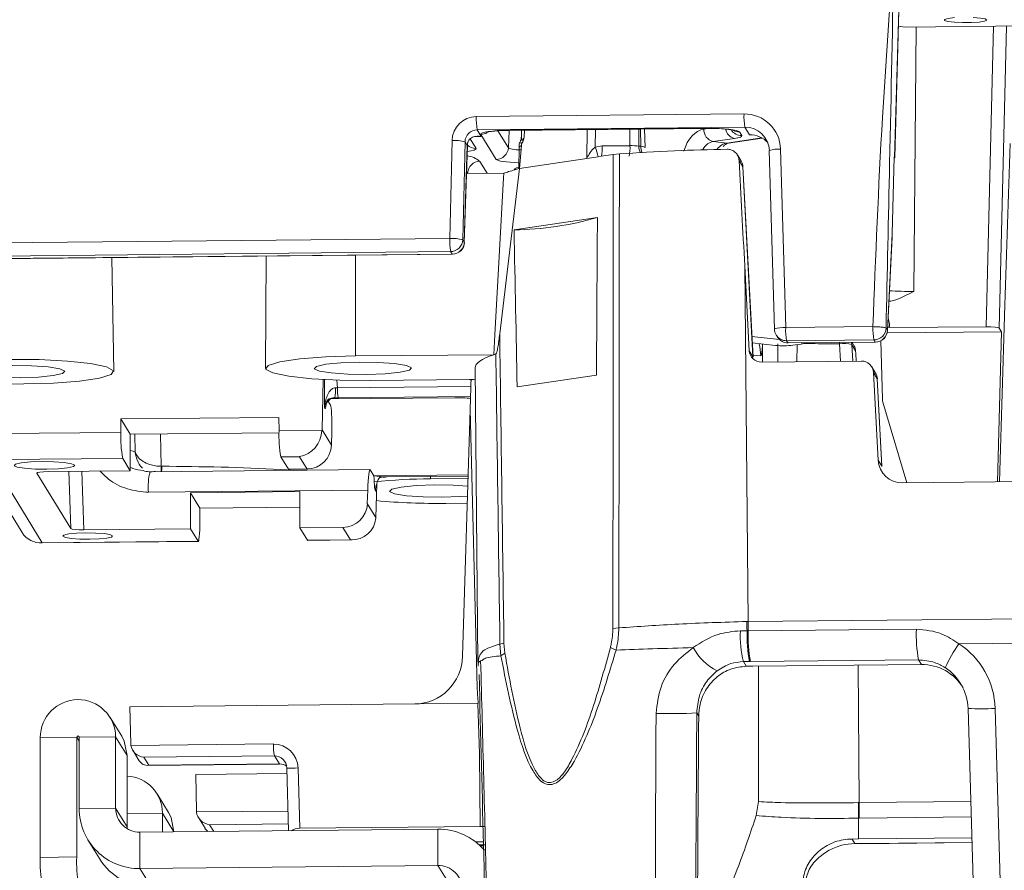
# Model space of a CAD drawing. Header units: millimetres. Extents: x 0 to 1118, y 0 to 864.
# Tile 89 of 256: x 484.83 to 494.92, y 290.83 to 299.55. Entities that reach past the tile are written whole.
import ezdxf

# ---------------------------------------------------------------- set-up
doc = ezdxf.new("R2010")
doc.units = ezdxf.units.MM
doc.styles.add('SLDTEXTSTYLE3', font='TXT', dxfattribs={"width": 0.605})
doc.dimstyles.new('SLDDIMSTYLE0', dxfattribs={"dimtxt": 3.175, "dimasz": 3.302, "dimexe": 0, "dimexo": 0.0625, "dimgap": 0.79375, "dimtad": 0, "dimtih": 1, "dimtoh": 1, "dimdec": 1, "dimlfac": 4, "dimrnd": 1e-09, "dimzin": 12, "dimdsep": 46, "dimtxsty": 'SLDTEXTSTYLE3', "dimsah": 1, "dimcen": 0.09, "dimadec": 0, "dimazin": 3, "dimtfac": 1, "dimtofl": 0, "dimtmove": 0, "dimatfit": 3, "dimfxl": 1, "dimfrac": 2, "dimtolj": 1, "dimtzin": 12, "dimarcsym": 0})

# ---------------------------------------------------------------- blocks, each defined once
blk = doc.blocks.new('_D_12')
at = {"color": 7, "linetype": 'Continuous', "lineweight": 0}
for p, q in [((520.817, 345.837), (559.739, 345.837)), ((558.139, 345.837), (558.139, 312.211)), ((558.139, 273.712), (558.139, 307.339)), ((443.176, 273.712), (559.739, 273.712))]:
    blk.add_line(p, q, dxfattribs=at)
for points in [[(558.139, 345.837), (557.631, 342.535), (558.647, 342.535)], [(558.139, 273.712), (558.647, 277.014), (557.631, 277.014)]]:
    blk.add_solid(points, dxfattribs=at)
at = {"color": 7, "linetype": 'Continuous', "lineweight": 0, "insert": (552.682, 311.431), "char_height": 3.175, "attachment_point": 1, "style": 'SLDTEXTSTYLE3'}
blk.add_mtext('288.5', dxfattribs=at)
blk = doc.blocks.new('_D_13')
at = {"color": 7, "linetype": 'Continuous', "lineweight": 0}
for p, q in [((441.576, 275.312), (441.576, 357.886)), ((519.351, 346.187), (519.351, 357.886)), ((441.576, 356.286), (475.007, 356.286)), ((519.351, 356.286), (485.921, 356.286))]:
    blk.add_line(p, q, dxfattribs=at)
for points in [[(441.576, 356.286), (444.878, 355.778), (444.878, 356.794)], [(519.351, 356.286), (516.049, 356.794), (516.049, 355.778)]]:
    blk.add_solid(points, dxfattribs=at)
at = {"color": 7, "linetype": 'Continuous', "lineweight": 0, "insert": (475.007, 357.942), "char_height": 3.175, "attachment_point": 1, "style": 'SLDTEXTSTYLE3'}
blk.add_mtext('311.1', dxfattribs=at)

msp = doc.modelspace()

# ---------------------------------------------------------------- linework, layer by layer
at = {"color": 9, "linetype": 'Continuous', "lineweight": 0}
for p, q in [((493.8, 298.135), (493.862, 300.312)), ((494.02, 299.472), (493.996, 296.763)), ((494.737, 296.4), (494.812, 299.479)), ((494.946, 299.481), (494.871, 296.386)), ((489.512, 298.553), (492.256, 298.58)), ((492.266, 298.445), (489.522, 298.418)), ((489.522, 298.418), (489.564, 298.349)), ((489.717, 298.115), (489.56, 298.371)), ((489.735, 298.408), (489.842, 298.234)), ((489.842, 298.234), (489.85, 298.412)), ((489.847, 298.413), (491.874, 298.433)), ((489.849, 298.412), (489.847, 298.413)), ((490.006, 298.413), (490.005, 298.342)), ((490.646, 298.125), (490.649, 298.42)), ((490.734, 298.421), (490.732, 298.241)), ((491.087, 298.255), (491.086, 298.424)), ((491.177, 298.425), (491.178, 298.251)), ((491.198, 298.249), (491.194, 298.425)), ((491.845, 298.425), (491.89, 298.432)), ((492.209, 298.396), (492.233, 298.358)), ((492.313, 298.367), (492.266, 298.445)), ((489.24, 297.305), (489.264, 298.308)), ((489.398, 298.295), (489.374, 297.292)), ((489.42, 298.258), (489.398, 298.295)), ((489.451, 298.324), (489.51, 298.227)), ((489.564, 298.349), (489.495, 298.348)), ((489.955, 298.286), (489.958, 298.287)), ((492.159, 298.329), (491.94, 298.297)), ((491.94, 298.297), (492.079, 298.282)), ((492.079, 298.282), (492.438, 298.335)), ((489.39, 297.266), (489.42, 298.258)), ((489.421, 298.256), (489.42, 298.258)), ((490.732, 298.241), (490.802, 298.252)), ((490.802, 298.252), (491.087, 298.255)), ((491.178, 298.251), (491.198, 298.249)), ((492.631, 298.22), (492.684, 296.392)), ((489.548, 298.094), (489.624, 297.972)), ((492.245, 298.039), (492.206, 298.103)), ((489.424, 297.976), (489.424, 297.97)), ((489.428, 297.97), (489.424, 297.976)), ((492.348, 296.091), (492.245, 298.039)), ((492.245, 298.039), (492.245, 298.038)), ((483.503, 297.249), (489.24, 297.305)), ((489.374, 297.292), (489.39, 297.266)), ((489.39, 297.264), (489.39, 297.266)), ((493.725, 296.365), (493.776, 297.351)), ((489.25, 297.17), (483.512, 297.114)), ((489.266, 297.144), (489.25, 297.17)), ((483.528, 297.088), (489.266, 297.144)), ((488.274, 296.101), (488.275, 297.133)), ((489.267, 297.143), (489.266, 297.144)), ((492.263, 297.023), (492.298, 293.381)), ((492.684, 296.392), (493.577, 296.401)), ((493.712, 296.388), (493.725, 296.365)), ((493.725, 296.365), (493.725, 296.361)), ((493.748, 296.397), (493.727, 296.396)), ((493.748, 296.397), (493.748, 296.391)), ((493.587, 296.266), (492.693, 296.257)), ((492.693, 296.257), (492.707, 296.235)), ((492.707, 296.235), (493.601, 296.243)), ((493.601, 296.243), (493.587, 296.266)), ((493.601, 296.243), (493.602, 296.242)), ((492.31, 296.154), (492.348, 296.091)), ((492.445, 296.038), (492.446, 296.217)), ((492.603, 296.039), (492.604, 296.225)), ((492.707, 296.235), (492.708, 296.234)), ((492.801, 296.217), (492.799, 296.041)), ((493.236, 296.239), (493.236, 296.226)), ((493.245, 296.046), (493.236, 296.226)), ((493.361, 296.216), (493.37, 296.047)), ((493.4, 296.153), (493.361, 296.216)), ((487.957, 295.574), (487.957, 295.861)), ((488.085, 295.854), (488.09, 295.774)), ((493.622, 295.868), (493.584, 295.931)), ((493.67, 294.971), (493.622, 295.868)), ((493.622, 295.868), (493.622, 295.867)), ((488.09, 295.774), (489.457, 295.787)), ((488.062, 295.673), (488.026, 295.666)), ((488.099, 295.673), (488.062, 295.673)), ((489.454, 295.686), (488.099, 295.673)), ((489.523, 292.706), (489.45, 295.552)), ((487.491, 295.334), (487.932, 295.338)), ((487.932, 295.345), (488.029, 295.187)), ((484.399, 295.304), (485.87, 295.318)), ((486.018, 295.115), (486.012, 295.299)), ((486.275, 295.301), (486.285, 294.971)), ((485.89, 295.052), (484.543, 295.039)), ((484.543, 295.039), (485.064, 294.187)), ((487.702, 295.069), (487.51, 295.068)), ((487.78, 294.942), (487.702, 295.069)), ((493.631, 295.033), (493.67, 294.971)), ((486.285, 294.971), (486.289, 294.971)), ((485.01, 294.902), (485.01, 294.9)), ((485.357, 294.333), (485.338, 294.919)), ((485.472, 294.92), (485.491, 294.319)), ((488.559, 294.861), (488.596, 294.862)), ((488.596, 294.862), (489.429, 294.87)), ((488.596, 294.862), (488.597, 294.861)), ((489.045, 294.842), (489.045, 294.865)), ((488.483, 294.446), (488.493, 294.79)), ((488.4, 294.726), (486.153, 294.704)), ((488.396, 294.588), (488.483, 294.446)), ((488.224, 294.218), (488.146, 294.345)), ((485.064, 294.187), (486.661, 294.203)), ((487.782, 294.214), (488.224, 294.218)), ((492.298, 293.381), (501.685, 293.473)), ((492.285, 293.381), (492.298, 293.381)), ((490.913, 293.31), (490.974, 293.315)), ((492.22, 293.286), (492.288, 293.286)), ((492.288, 293.286), (492.298, 293.286)), ((492.298, 293.286), (494.022, 293.303)), ((489.796, 293.159), (489.755, 293.149)), ((489.765, 293.028), (489.755, 293.149)), ((489.796, 293.159), (489.806, 293.055)), ((495.661, 293.162), (494.458, 293.151)), ((492.312, 292.97), (492.251, 292.969)), ((492.251, 292.969), (492.279, 292.923)), ((492.321, 292.97), (492.312, 292.97)), ((494.045, 292.987), (492.321, 292.97)), ((493.437, 291.526), (493.426, 292.934)), ((494.074, 292.94), (494.045, 292.987)), ((489.544, 292.025), (489.528, 292.542)), ((491.792, 292.412), (491.772, 292.444)), ((494.829, 292.49), (495.18, 280.349)), ((485.418, 292.195), (485.044, 292.192)), ((485.443, 292.155), (485.418, 292.195)), ((485.443, 292.196), (485.817, 292.199)), ((485.935, 292.007), (485.817, 292.199)), ((485.973, 292.111), (487.435, 292.126)), ((489.552, 291.28), (489.544, 292.025)), ((487.444, 292.003), (486.106, 291.99)), ((486.106, 291.99), (486.157, 291.908)), ((486.157, 291.908), (487.495, 291.921)), ((487.495, 291.921), (487.444, 292.003)), ((487.687, 291.88), (487.704, 291.262)), ((493.437, 291.526), (494.579, 291.537)), ((485.443, 291.464), (485.817, 291.468)), ((485.817, 291.468), (485.935, 291.276)), ((485.935, 291.412), (486.297, 291.416)), ((486.413, 291.225), (486.297, 291.416)), ((486.646, 291.429), (487.583, 291.438)), ((487.587, 291.307), (486.78, 291.299)), ((486.78, 291.299), (486.823, 291.229)), ((493.429, 291.153), (493.431, 291.367)), ((493.436, 291.367), (493.431, 291.367)), ((494.584, 291.378), (493.436, 291.367)), ((486.066, 291.222), (486.066, 290.85)), ((489.12, 290.88), (489.12, 291.252)), ((493.363, 291.152), (493.392, 291.106)), ((493.453, 291.106), (493.462, 291.106)), ((493.462, 291.106), (494.592, 291.117)), ((493.462, 291.106), (493.465, 291.104)), ((489.587, 291.081), (489.554, 291.081)), ((485.044, 290.964), (485.418, 290.968)), ((486.066, 290.85), (486.184, 290.658)), ((489.12, 290.88), (489.237, 290.688))]:
    msp.add_line(p, q, dxfattribs=at)
at = {"color": 7, "linetype": 'Continuous', "lineweight": 15}
for p, q in [((493.801, 298.133), (493.863, 300.312)), ((493.839, 299.478), (493.906, 299.47)), ((493.906, 299.47), (500.21, 299.532)), ((489.849, 298.412), (491.875, 298.432)), ((489.976, 298.413), (489.975, 298.341)), ((491.242, 298.236), (491.237, 298.425)), ((491.874, 298.433), (491.875, 298.432)), ((489.422, 298.271), (489.422, 298.273)), ((489.953, 298.274), (489.955, 298.286)), ((492.097, 298.282), (492.441, 298.333)), ((489.39, 297.264), (489.421, 298.256)), ((489.949, 298.021), (489.951, 298.238)), ((489.955, 298.023), (489.976, 298.258)), ((490.915, 298.164), (490.793, 298.146)), ((490.915, 298.164), (490.979, 298.171)), ((492.227, 298.097), (492.188, 298.16)), ((492.515, 298.205), (492.568, 296.377)), ((490.646, 298.125), (489.955, 298.023)), ((490.76, 298.141), (490.646, 298.125)), ((490.793, 298.146), (490.76, 298.141)), ((493.796, 298.141), (493.776, 297.351)), ((493.796, 298.141), (493.8, 298.135)), ((489.794, 297.973), (489.412, 297.97)), ((489.955, 298.023), (489.753, 296.326)), ((492.349, 296.09), (492.245, 298.038)), ((489.9, 297.394), (490.754, 297.519)), ((493.725, 296.361), (493.774, 297.313)), ((483.529, 297.087), (489.267, 297.143)), ((485.798, 295.94), (485.778, 297.109)), ((487.361, 297.124), (487.351, 295.975)), ((492.31, 296.154), (492.263, 297.023)), ((494.895, 296.348), (493.722, 296.337)), ((493.748, 296.391), (494.737, 296.4)), ((494.895, 296.348), (494.854, 294.81)), ((494.871, 296.386), (494.895, 296.348)), ((492.621, 296.268), (492.338, 296.299)), ((492.587, 296.316), (492.6, 296.293)), ((492.708, 296.234), (493.602, 296.242)), ((493.674, 295.658), (493.658, 296.256)), ((492.579, 296.209), (492.341, 296.234)), ((492.446, 296.217), (492.446, 296.223)), ((492.843, 296.223), (492.755, 296.21)), ((492.873, 296.233), (492.873, 296.235)), ((493.383, 296.209), (493.364, 296.24)), ((488.274, 296.101), (489.692, 296.114)), ((489.692, 296.114), (489.713, 296.121)), ((492.428, 296.102), (492.348, 296.11)), ((492.348, 296.091), (492.349, 296.09)), ((493.459, 296.048), (492.434, 296.038)), ((489.501, 295.981), (489.529, 292.965)), ((493.604, 295.926), (493.566, 295.989)), ((487.932, 295.345), (487.944, 295.859)), ((489.442, 295.859), (488.428, 295.849)), ((489.931, 295.783), (490.743, 295.903)), ((493.584, 295.931), (493.631, 295.033)), ((493.67, 294.969), (493.622, 295.867)), ((484.876, 295.814), (483.948, 295.805)), ((487.989, 295.647), (488.019, 295.598)), ((488.002, 295.66), (489.292, 295.672)), ((489.372, 293.026), (489.45, 295.552)), ((493.679, 295.626), (493.925, 294.801)), ((485.87, 295.456), (487.49, 295.472)), ((485.87, 295.456), (485.87, 295.318)), ((485.87, 295.456), (485.966, 295.298)), ((487.491, 295.334), (487.49, 295.472)), ((485.966, 295.298), (487.491, 295.313)), ((485.966, 295.298), (485.967, 294.925)), ((488.032, 295.327), (488.029, 295.187)), ((484.321, 295.17), (484.859, 294.291)), ((485.89, 295.052), (485.967, 294.925)), ((487.588, 294.941), (487.51, 295.068)), ((488.423, 294.936), (486.17, 294.914)), ((487.78, 294.942), (487.588, 294.941)), ((488.426, 294.934), (488.463, 294.873)), ((493.67, 294.971), (493.67, 294.969)), ((485.01, 294.9), (485.357, 294.333)), ((485.967, 294.925), (485.125, 294.917)), ((488.463, 294.873), (489.429, 294.882)), ((488.559, 294.861), (488.563, 294.86)), ((488.597, 294.861), (489.429, 294.869)), ((489.045, 294.842), (489.428, 294.846)), ((493.881, 294.801), (500.1, 294.861)), ((488.483, 294.444), (488.494, 294.79)), ((486.583, 294.33), (486.584, 294.7)), ((487.705, 294.711), (486.584, 294.7)), ((486.584, 294.7), (486.68, 294.542)), ((487.705, 294.711), (487.704, 294.341)), ((488.4, 294.726), (488.396, 294.588)), ((486.68, 294.542), (487.705, 294.552)), ((486.68, 294.542), (486.68, 294.406)), ((489.42, 294.593), (489.199, 294.591)), ((488.483, 294.446), (488.483, 294.444)), ((485.491, 294.319), (486.583, 294.33)), ((486.583, 294.33), (486.661, 294.203)), ((487.704, 294.341), (488.146, 294.345)), ((487.782, 294.214), (487.704, 294.341)), ((485.051, 294.185), (486.663, 294.201)), ((487.785, 294.212), (487.782, 294.214)), ((487.785, 294.212), (488.242, 294.216)), ((492.345, 292.923), (492.279, 292.923)), ((494.074, 292.94), (492.345, 292.923)), ((492.406, 292.924), (492.404, 291.535)), ((488.883, 292.536), (485.961, 292.507)), ((489.528, 292.542), (488.883, 292.536)), ((485.972, 292.127), (485.961, 292.507)), ((494.553, 292.49), (494.552, 292.489)), ((494.552, 292.489), (494.902, 280.388)), ((485.879, 292.206), (485.761, 292.398)), ((485.879, 292.206), (485.761, 292.398)), ((485.044, 292.192), (485.044, 290.964)), ((485.418, 292.195), (485.418, 290.968)), ((485.443, 291.464), (485.443, 292.196)), ((485.817, 291.468), (485.817, 292.199)), ((485.935, 292.007), (485.935, 291.276)), ((485.992, 292.062), (486.059, 291.953)), ((486.142, 291.906), (487.496, 291.92)), ((487.495, 291.921), (487.496, 291.92)), ((487.573, 291.822), (486.637, 291.813)), ((486.646, 291.436), (486.637, 291.813)), ((487.571, 291.878), (487.589, 291.237)), ((487.571, 291.878), (487.571, 291.878)), ((486.358, 291.423), (486.241, 291.615)), ((486.358, 291.423), (486.241, 291.615)), ((492.381, 291.392), (492.404, 291.535)), ((486.297, 291.224), (486.297, 291.416)), ((486.665, 291.372), (486.733, 291.262)), ((485.935, 291.276), (485.935, 291.258)), ((489.12, 291.252), (486.066, 291.222)), ((489.552, 291.28), (487.704, 291.262)), ((489.6, 291.281), (489.552, 291.28)), ((485.533, 291.144), (485.651, 290.952)), ((485.533, 291.144), (485.651, 290.952)), ((489.585, 291.122), (489.507, 291.122)), ((493.363, 291.152), (493.429, 291.153)), ((493.429, 291.153), (494.59, 291.164)), ((493.465, 291.104), (494.592, 291.115)), ((489.54, 291.094), (489.606, 291.094)), ((489.12, 290.88), (486.066, 290.85))]:
    msp.add_line(p, q, dxfattribs=at)
at = {"color": 7, "linetype": 'Continuous', "lineweight": 15, "flags": 128}
for points in [[(494.413, 299.567), (494.347, 299.559), (494.311, 299.549), (494.31, 299.537), (494.346, 299.527), (494.412, 299.519), (494.496, 299.516), (494.586, 299.517), (494.665, 299.522), (494.72, 299.531), (494.743, 299.542), (494.729, 299.553), (494.681, 299.562), (494.606, 299.569)], [(492.097, 298.282), (492.097, 298.282), (492.079, 298.282)], [(489.692, 296.114), (489.703, 296.316), (489.747, 297.121), (489.791, 297.927), (489.794, 297.973)], [(484.721, 296.066), (485.033, 296.063), (485.322, 296.048), (485.56, 296.022), (485.723, 295.988), (485.795, 295.95), (485.77, 295.91), (485.65, 295.874), (485.447, 295.844), (485.18, 295.823), (484.876, 295.814)], [(488.428, 295.849), (488.116, 295.852), (487.828, 295.867), (487.59, 295.893), (487.427, 295.927), (487.354, 295.965), (487.379, 296.004), (487.499, 296.041), (487.703, 296.071), (487.97, 296.091), (488.274, 296.101)], [(485.297, 295.945), (485.274, 295.92), (485.178, 295.899), (485.025, 295.884), (484.837, 295.877), (484.643, 295.88), (484.473, 295.892), (484.353, 295.911), (484.3, 295.935), (484.323, 295.96), (484.419, 295.981), (484.572, 295.996), (484.76, 296.003), (484.954, 296), (485.124, 295.988), (485.244, 295.969), (485.297, 295.945)], [(488.85, 295.98), (488.827, 295.955), (488.731, 295.934), (488.578, 295.918), (488.39, 295.912), (488.196, 295.915), (488.026, 295.927), (487.905, 295.946), (487.853, 295.97), (487.876, 295.994), (487.971, 296.016), (488.125, 296.031), (488.313, 296.038), (488.506, 296.035), (488.676, 296.023), (488.797, 296.003), (488.85, 295.98)], [(485.399, 294.983), (485.366, 294.997), (485.291, 295.009), (485.185, 295.017), (485.064, 295.019), (484.946, 295.015), (484.85, 295.005), (484.791, 294.992), (484.776, 294.976), (484.809, 294.962), (484.884, 294.95), (484.991, 294.942), (485.112, 294.94), (485.229, 294.944), (485.325, 294.954), (485.385, 294.967), (485.399, 294.983)], [(489.423, 294.666), (489.348, 294.66), (489.16, 294.654), (488.967, 294.656), (488.797, 294.669), (488.676, 294.688), (488.623, 294.712), (488.647, 294.736), (488.742, 294.758), (488.896, 294.773), (489.083, 294.779), (489.277, 294.776), (489.426, 294.767)], [(486.661, 294.203), (486.664, 294.201), (486.668, 294.209), (486.671, 294.225), (486.674, 294.249), (486.676, 294.281), (486.678, 294.318), (486.679, 294.361), (486.68, 294.406)], [(485.786, 294.259), (485.759, 294.271), (485.698, 294.281), (485.61, 294.287), (485.511, 294.288), (485.415, 294.285), (485.336, 294.277), (485.287, 294.266), (485.275, 294.254), (485.302, 294.241), (485.364, 294.231), (485.451, 294.225), (485.551, 294.224), (485.647, 294.227), (485.725, 294.235), (485.774, 294.246), (485.786, 294.259)], [(485.879, 292.206), (485.905, 292.154), (485.935, 292.007)], [(485.879, 292.206), (485.905, 292.154), (485.935, 292.007)], [(486.358, 291.423), (486.385, 291.371), (486.414, 291.224)], [(486.358, 291.423), (486.385, 291.371), (486.414, 291.224)]]:
    msp.add_lwpolyline(points, dxfattribs=at)
at = {"color": 9, "linetype": 'Continuous', "lineweight": 0, "flags": 128}
for points in [[(489.424, 297.976), (489.413, 297.987), (489.413, 297.987)], [(489.902, 298.012), (489.926, 298.015), (489.949, 298.021)], [(493.357, 296.24), (493.358, 296.24), (493.361, 296.216)], [(485.967, 295.133), (485.995, 295.125), (486.018, 295.115)]]:
    msp.add_lwpolyline(points, dxfattribs=at)
at = {"color": 9, "linetype": 'Continuous', "lineweight": 0}
for centre, radius, start, end in [((492.853, 298.555), 0.597, 177.5448, 190.5897), ((490.109, 298.528), 0.597, 177.5448, 190.5897), ((489.559, 298.497), 0.126, 270.5874, 300.8794), ((491.971, 298.419), 0.126, 177.3851, 255.7715), ((492.186, 298.446), 0.12, 190.3821, 256.671), ((492.231, 298.481), 0.123, 211.5909, 270.7167), ((492.208, 298.521), 0.124, 241.7299, 270.6032), ((489.285, 297.845), 0.464, 75.9381, 92.6405), ((489.509, 298.351), 0.124, 224.4306, 270.6638), ((490.032, 298.25), 0.083, 153.5793, 163.298), ((489.863, 298.348), 0.113, 327.4995, 345.2481), ((489.716, 298.241), 0.126, 270.5247, 356.7745), ((489.664, 297.886), 1.126, 13.1134, 18.3994), ((490.404, 298.226), 0.399, 348.5749, 3.8304), ((490.702, 298.228), 0.386, 348.1893, 4.031), ((491.329, 298.25), 0.151, 179.3584, 206.8121), ((491.351, 298.248), 0.153, 179.4586, 205.2406), ((492.61, 297.925), 0.296, 86.074, 108.751), ((489.39, 297.914), 0.239, 48.7118, 83.4784), ((489.55, 297.969), 0.126, 90.5247, 176.7745), ((492.122, 298.033), 0.123, 2.9924, 31.4748), ((489.837, 297.28), 0.597, 177.5448, 190.5897), ((489.261, 296.841), 0.464, 75.9381, 92.6405), ((489.248, 297.296), 0.126, 270.5172, 358.2672), ((489.264, 297.27), 0.126, 270.5172, 358.2672), ((492.663, 296.097), 0.296, 86.074, 108.751), ((493.28, 296.367), 0.597, 177.5448, 190.5897), ((494.174, 296.375), 0.597, 177.5448, 190.5897), ((493.586, 296.391), 0.126, 270.5172, 358.2672), ((493.599, 296.369), 0.126, 270.5172, 358.2672), ((492.692, 296.38), 0.123, 211.5888, 270.7188), ((492.705, 296.358), 0.123, 211.5888, 270.7188), ((493.278, 295.946), 0.283, 72.948, 98.6429), ((493.5, 295.862), 0.123, 2.9924, 31.4748), ((487.653, 295.762), 0.418, 347.6986, 1.6295), ((488.517, 295.762), 0.428, 178.42, 191.9829), ((485.14, 295.01), 1.146, 355.2668, 358.0537), ((486.75, 294.762), 0.6, 165.3053, 185.5338), ((514.645, 294.073), 22.372, 181.7745, 182.0167), ((514.903, 293.396), 22.605, 180.0391, 180.2792), ((493.278, 293.228), 1.06, 176.8996, 194.1611), ((493.634, 293.229), 1.347, 177.5501, 191.0824), ((493.69, 293.229), 1.393, 177.6303, 190.7085), ((495.414, 293.246), 1.393, 177.6303, 190.7085), ((491.166, 293.648), 0.602, 242.3725, 248.4819), ((495.781, 292.227), 1.613, 145.0763, 155.0559), ((489.886, 292.89), 0.184, 116.085, 131.1519), ((492.226, 293.372), 0.554, 207.8711, 243.6664), ((491.511, 297.151), 4.714, 268.1127, 273.1803), ((494.683, 295.112), 2.626, 267.1283, 273.1748), ((487.968, 292.106), 0.534, 177.8644, 191.0543), ((487.592, 294.22), 2.342, 269.4871, 272.3118), ((477.979, 291.065), 15.455, 1.1185, 1.7053), ((479.665, 291.534), 13.772, 359.307, 359.9657)]:
    msp.add_arc(centre, radius, start, end, dxfattribs=at)
at = {"color": 7, "linetype": 'Continuous', "lineweight": 15}
for centre, radius, start, end in [((492.12, 298.031), 0.125, 3.0399, 31.4866), ((489.859, 300.632), 3.239, 270.7234, 286.0402), ((489.266, 297.268), 0.125, 270.5589, 358.2481), ((492.693, 296.381), 0.125, 181.656, 211.4866), ((493.601, 296.367), 0.125, 270.5589, 357.0666), ((492.707, 296.359), 0.125, 211.4866, 270.5589), ((491.4, 296.03), 1.031, 3.9725, 10.9933), ((493.498, 295.861), 0.125, 3.0521, 31.4866), ((493.797, 295.661), 0.123, 181.4999, 196.6174), ((488.664, 295.285), 1.174, 177.5977, 190.6628), ((487.043, 295.269), 1.174, 177.5977, 190.6628), ((489.052, 289.208), 5.634, 90.0726, 95.9411), ((489.097, 300.982), 6.392, 264.5417, 270.9177), ((485.431, 292.194), 0.386, 0.7939, 180.3239), ((485.431, 292.195), 0.0125, 0.7939, 180.3239), ((485.916, 291.416), 0.381, 0.0393, 87.1957), ((486.058, 291.464), 0.615, 180.051, 270.8027), ((486.063, 291.468), 0.246, 180.051, 270.8027), ((489.127, 290.634), 0.618, 40.7244, 90.6743), ((486.279, 290.909), 1.236, 177.439, 190.4485), ((486.653, 290.912), 1.236, 177.439, 190.4485), ((486.176, 291.275), 0.617, 211.5867, 270.7209), ((489.123, 290.634), 0.246, 0.051, 90.8027)]:
    msp.add_arc(centre, radius, start, end, dxfattribs=at)
at = {"color": 9, "linetype": 'Continuous', "lineweight": 0}
for centre, major_axis, ratio, start_param, end_param in [((492.257, 298.207), (0.276, 0.254), 0.99294, 5.571554, 7.11617), ((489.513, 298.304), (0.184, 0.169), 0.99294, 0.832985, 2.377601), ((489.522, 298.293), (0.052, 0.114), 0.994262, 0.431971, 1.976587), ((489.872, 298.374), (0.313, 0), 0.126145, 1.650703, 3.218761), ((491.86, 298.051), (0.015, 0.375), 0.650165, 0.121431, 1.188819), ((491.897, 298.393), (0.313, 0), 0.126252, 0.077113, 1.64517), ((489.545, 298.256), (0.116, 0.047), 0.97455, 2.608424, 2.728774), ((491.955, 298.048), (0.001, 0.251), 0.651246, 0.098779, 0.832616), ((492.072, 298.035), (0.039, 0.247), 0.639405, 0.197991, 0.82991), ((491.921, 298.355), (0.313, 0), 0.126035, 5.575984, 6.360247), ((489.198, 298.224), (0.313, 0), 0.126145, 5.496421, 6.360353), ((490.029, 298.242), (0.188, 0.006), 0.163067, 3.211487, 4.396851), ((485.564, 1010.772), (-5.042, 755.284), 0.002371, 3.459383, 3.479347), ((485.754, 1010.754), (-4.852, 755.267), 0.002586, 3.459414, 3.47938), ((491.096, 298.242), (0.125, -0.001), 0.108438, 0.863078, 1.64835), ((491.117, 298.239), (0.125, -0.003), 0.124127, 0.004243, 0.865389), ((490.029, 298.118), (0.313, 0), 0.126252, 3.218706, 4.448206), ((490.152, 298.014), (0.25, 0), 0.126186, 2.553008, 3.21874), ((493.958, 296.829), (0.5, 0.001), 0.132938, 4.274808, 4.788909), ((493.374, 296.384), (0.292, 0.235), 0.992103, 5.63709, 5.899538), ((485.564, 1010.772), (-5.042, 755.284), 0.002371, 2.811229, 2.824412), ((485.754, 1010.754), (-4.852, 755.267), 0.002586, 2.812058, 2.824443), ((494.032, 292.468), (-0.064, 0.807), 0.985671, 4.661447, 5.638825), ((491.392, 292.741), (-0.317, 1.889), 0.975738, 1.426951, 1.512095), ((487.437, 291.873), (-0.012, 0.252), 0.987413, 4.691431, 6.244774)]:
    msp.add_ellipse(centre, major_axis=major_axis, ratio=ratio, start_param=start_param, end_param=end_param, dxfattribs=at)
at = {"color": 7, "linetype": 'Continuous', "lineweight": 15}
for centre, major_axis, ratio, start_param, end_param in [((492.267, 298.195), (0.151, 0.2), 0.994103, 5.392806, 6.937422), ((492.313, 298.12), (0.225, 0.11), 0.983819, 0.275139, 1.118701), ((489.564, 298.225), (0.13, -0.08), 0.763258, 2.009053, 2.590144), ((492.495, 296.641), (-3.636, 68.175), 0.003087, 1.549182, 1.565018), ((493.676, 298.133), (0.125, 0), 0.126186, 6.010427, 6.360333), ((489.229, 461.884), (-1.205, 180.585), 0.005724, 3.5465, 3.568648), ((489.229, 461.884), (-1.205, 180.585), 0.005724, 2.716146, 2.738294), ((494.747, 296.385), (0.125, 0), 0.126212, 0.077134, 1.647245), ((492.434, 296.162), (0.104, 0.069), 0.990134, 2.61563, 4.134067), ((492.66, 296.221), (0.125, 0), 0.12639, 4.0044, 5.573826), ((492.748, 296.234), (0.125, 0), 0.126114, 5.575216, 6.278491), ((493.225, 295.448), (-3.544, 68.024), 0.003101, 4.721039, 4.72259), ((492.501, 295.981), (3, 0), 0.126197, 2.783002, 3.142785), ((493.459, 295.924), (0.104, 0.069), 0.990134, 5.757223, 7.275659), ((489.432, 295.875), (0.125, 0), 0.129323, 4.793497, 5.30832), ((489.447, 295.275), (-0.005, 0.583), 0.213653, 6.146621, 6.283348), ((489.44, 295.563), (0.068, 2.215), 0.004679, 4.707181, 4.843907), ((489.311, 295.641), (0.25, 0), 0.126222, 0.940418, 1.646707), ((488.012, 295.35), (0.004, 0.25), 0.079699, 4.622463, 6.158353), ((487.702, 295.317), (0.125, 0.226), 0.851705, 3.718118, 5.236555), ((487.683, 295.349), (0.151, 0.2), 0.994104, 5.313947, 5.340127), ((487.779, 295.192), (0.184, 0.169), 0.99294, 3.974578, 5.519194), ((493.88, 295.049), (0.209, 0.138), 0.990134, 2.61563, 4.134067), ((488.419, 294.686), (0.004, 0.25), 0.079699, 6.158353, 7.694243), ((485.135, 294.901), (0.125, 0), 0.126175, 1.649167, 3.218746), ((488.147, 294.592), (0.224, 0.112), 0.984419, 4.253148, 5.797764), ((488.224, 294.466), (0.235, -0.115), 0.934436, 5.1416, 6.660037), ((488.234, 294.45), (0.222, 0.115), 0.985609, 5.755488, 5.781668), ((485.482, 294.335), (0.125, 0), 0.126222, 3.218721, 4.788299), ((485.064, 294.435), (0.133, 0.216), 0.921259, 2.703336, 3.729478), ((488.874, 293.046), (-0.084, 0.504), 0.975738, 2.989021, 4.510948), ((494.08, 292.434), (-0.04, 0.504), 0.985671, 5.188648, 6.21479), ((494.054, 292.476), (-0.091, 0.504), 0.973094, 4.565841, 5.54322), ((489.474, 294.033), (-0.054, 1.491), 0.08352, 3.139373, 3.182735), ((486.097, 292.13), (-0.006, 0.126), 0.987413, 1.549838, 1.672011), ((486.106, 292.114), (0.121, -0.067), 0.871415, 3.730835, 5.162005), ((486.157, 292.032), (0.063, 0.113), 0.851705, 2.691977, 3.718118), ((487.447, 291.875), (-0.025, 0.126), 0.968299, 4.550221, 6.103564), ((487.494, 291.799), (0.117, 0.045), 0.969502, 0.557803, 1.202334), ((486.771, 291.439), (0.051, 0.114), 0.994259, 2.019143, 2.071503), ((486.78, 291.423), (0.121, -0.067), 0.871415, 3.661022, 5.162005), ((486.831, 291.341), (0.063, 0.113), 0.851705, 2.691977, 3.117163), ((487.716, 291.183), (0.125, -0.01), 0.626319, 1.716511, 2.520901)]:
    msp.add_ellipse(centre, major_axis=major_axis, ratio=ratio, start_param=start_param, end_param=end_param, dxfattribs=at)
at = {"color": 9, "linetype": 'Continuous', "lineweight": 0}
for points, knots in [([(493.577, 296.401), (493.605, 297.115), (493.655, 298.391), (493.75, 299.665), (493.792, 300.225)], [0, 0, 0, 0, 0.559805, 1, 1, 1, 1]), ([(493.792, 300.225), (493.778, 299.508), (493.753, 298.227), (493.724, 296.95), (493.712, 296.388)], [0, 0, 0, 0, 0.560193, 1, 1, 1, 1]), ([(489.958, 298.287), (489.961, 298.284), (489.966, 298.28), (489.979, 298.283), (489.984, 298.284)], [0, 0, 0, 0, 0.688464, 1, 1, 1, 1]), ([(489.975, 298.341), (489.975, 298.339), (489.974, 298.331), (489.976, 298.321), (489.98, 298.313), (489.982, 298.311), (489.985, 298.313), (489.991, 298.319), (489.997, 298.33), (490.003, 298.339), (490.005, 298.342)], [0, 0, 0, 0, 0.080981, 0.36454, 0.463656, 0.525787, 0.597962, 0.680215, 0.897818, 1, 1, 1, 1]), ([(489.976, 298.258), (489.971, 298.255), (489.962, 298.251), (489.954, 298.242), (489.951, 298.238)], [0, 0, 0, 0, 0.612607, 1, 1, 1, 1]), ([(490.646, 298.125), (490.646, 298.125), (490.651, 298.135), (490.666, 298.165), (490.691, 298.208), (490.721, 298.232), (490.732, 298.241)], [0, 0, 0, 0, 0.007581, 0.233673, 0.711789, 1, 1, 1, 1]), ([(493.712, 296.388), (493.708, 296.389), (493.701, 296.393), (493.664, 296.397), (493.62, 296.4), (493.591, 296.401), (493.577, 296.401)], [0, 0, 0, 0, 0.270273, 0.562426, 0.789725, 1, 1, 1, 1]), ([(493.236, 296.226), (493.152, 296.226), (493.028, 296.226), (492.905, 296.228), (492.866, 296.229)], [0, 0, 0, 0, 0.674189, 1, 1, 1, 1]), ([(487.957, 295.574), (487.957, 295.574), (487.958, 295.595), (487.964, 295.636), (487.985, 295.692), (488.006, 295.736), (488.028, 295.759), (488.043, 295.769), (488.056, 295.774), (488.067, 295.774), (488.071, 295.774)], [0, 0, 0, 0, 0.006168, 0.265108, 0.502859, 0.742241, 0.834717, 0.87679, 0.952758, 1, 1, 1, 1]), ([(488.071, 295.774), (488.077, 295.774), (488.084, 295.774), (488.09, 295.774), (488.09, 295.774)], [0, 0, 0, 0, 0.999187, 1, 1, 1, 1]), ([(487.982, 295.624), (487.982, 295.624), (487.977, 295.618), (487.965, 295.602), (487.959, 295.585), (487.957, 295.574), (487.957, 295.574)], [0, 0, 0, 0, 0.000129, 0.380003, 0.985575, 1, 1, 1, 1]), ([(486.092, 294.951), (486.09, 294.953), (486.064, 294.974), (486.047, 295.012), (486.03, 295.056), (486.024, 295.077), (486.02, 295.095), (486.019, 295.104), (486.018, 295.109), (486.018, 295.112), (486.018, 295.113), (486.018, 295.114), (486.018, 295.114), (486.018, 295.115)], [0, 0, 0, 0, 0.031503, 0.54541, 0.647793, 0.816447, 0.9034, 0.949031, 0.973089, 0.985789, 0.990388, 0.991358, 1, 1, 1, 1]), ([(486.018, 295.115), (486.018, 295.114), (486.018, 295.114), (486.019, 295.112), (486.02, 295.109), (486.022, 295.104), (486.027, 295.093), (486.034, 295.082), (486.053, 295.055), (486.09, 295.021), (486.159, 294.989), (486.224, 294.973), (486.265, 294.972), (486.285, 294.971)], [0, 0, 0, 0, 0.004028, 0.011209, 0.021869, 0.042718, 0.083837, 0.167722, 0.190028, 0.459929, 0.680202, 0.846443, 1, 1, 1, 1]), ([(485.967, 294.959), (485.976, 294.956), (486.017, 294.938), (486.063, 294.932), (486.099, 294.927)], [0, 0, 0, 0, 0.1970436, 1, 1, 1, 1]), ([(486.287, 294.915), (486.288, 294.921), (486.289, 294.937), (486.289, 294.958), (486.289, 294.971)], [0, 0, 0, 0, 0.353892, 1, 1, 1, 1]), ([(486.289, 294.971), (486.695, 294.967), (487.145, 294.962), (487.593, 294.931), (487.636, 294.929)], [0, 0, 0, 0, 0.903849, 1, 1, 1, 1]), ([(486.153, 294.704), (486.08, 294.712), (485.935, 294.727), (485.763, 294.812), (485.686, 294.893), (485.658, 294.922)], [0, 0, 0, 0, 0.392516, 0.780617, 1, 1, 1, 1]), ([(488.482, 294.717), (488.48, 294.719), (488.475, 294.723), (488.468, 294.761), (488.465, 294.828), (488.463, 294.873)], [0, 0, 0, 0, 0.245575, 0.498734, 1, 1, 1, 1]), ([(488.463, 294.873), (488.483, 294.871), (488.517, 294.867), (488.546, 294.863), (488.559, 294.861)], [0, 0, 0, 0, 0.577431, 1, 1, 1, 1]), ([(490.974, 293.315), (491.174, 293.329), (491.586, 293.358), (492.048, 293.373), (492.285, 293.381)], [0, 0, 0, 0, 0.487139, 1, 1, 1, 1]), ([(490.887, 293.114), (490.89, 293.127), (490.906, 293.19), (490.91, 293.256), (490.913, 293.31)], [0, 0, 0, 0, 0.1990976, 1, 1, 1, 1]), ([(490.974, 293.315), (490.97, 293.253), (490.966, 293.176), (490.948, 293.102), (490.945, 293.088)], [0, 0, 0, 0, 0.80186, 1, 1, 1, 1]), ([(491.736, 293.113), (491.818, 293.167), (491.965, 293.262), (492.141, 293.278), (492.22, 293.286)], [0, 0, 0, 0, 0.554346, 1, 1, 1, 1]), ([(494.022, 293.303), (494.113, 293.294), (494.271, 293.278), (494.402, 293.189), (494.458, 293.151)], [0, 0, 0, 0, 0.571295, 1, 1, 1, 1]), ([(489.533, 292.963), (489.538, 293), (489.549, 293.087), (489.679, 293.126), (489.755, 293.149)], [0, 0, 0, 0, 0.419809, 1, 1, 1, 1]), ([(489.806, 293.055), (489.852, 292.797), (489.927, 292.385), (490.057, 291.946), (490.166, 291.776), (490.231, 291.731), (490.288, 291.728), (490.353, 291.762), (490.424, 291.844), (490.562, 292.088), (490.724, 292.519), (490.832, 292.915), (490.887, 293.114)], [0, 0, 0, 0, 0.2507619, 0.4004118, 0.4475603, 0.4757772, 0.5012024, 0.526466, 0.5671162, 0.6187078, 0.8086274, 1, 1, 1, 1]), ([(489.765, 293.028), (489.704, 293.023), (489.608, 293.015), (489.582, 292.989), (489.572, 292.98)], [0, 0, 0, 0, 0.6507431, 1, 1, 1, 1]), ([(490.945, 293.088), (490.885, 292.888), (490.765, 292.491), (490.588, 292.062), (490.437, 291.821), (490.359, 291.74), (490.29, 291.707), (490.228, 291.71), (490.158, 291.754), (490.039, 291.921), (489.897, 292.358), (489.816, 292.771), (489.765, 293.028)], [0, 0, 0, 0, 0.189262, 0.376967, 0.429178, 0.471215, 0.497939, 0.525063, 0.554794, 0.603253, 0.752805, 1, 1, 1, 1]), ([(491.736, 293.113), (491.595, 293.109), (491.319, 293.101), (491.068, 293.092), (490.945, 293.088)], [0, 0, 0, 0, 0.5114359, 1, 1, 1, 1]), ([(491.355, 292.44), (491.366, 292.531), (491.388, 292.716), (491.53, 292.952), (491.669, 293.061), (491.736, 293.113)], [0, 0, 0, 0, 0.335475, 0.678934, 1, 1, 1, 1]), ([(492.251, 292.969), (492.207, 292.965), (492.107, 292.956), (492.025, 292.904), (491.98, 292.876)], [0, 0, 0, 0, 0.4436452, 1, 1, 1, 1]), ([(494.318, 292.907), (494.283, 292.927), (494.198, 292.975), (494.101, 292.982), (494.045, 292.987)], [0, 0, 0, 0, 0.420324, 1, 1, 1, 1]), ([(491.98, 292.876), (491.943, 292.842), (491.864, 292.769), (491.789, 292.62), (491.778, 292.503), (491.772, 292.444)], [0, 0, 0, 0, 0.31317, 0.659956, 1, 1, 1, 1]), ([(491.393, 283.987), (491.393, 283.987), (491.38, 284.789), (491.346, 287.19), (491.342, 290.009), (491.353, 292.024), (491.355, 292.44)], [0, 0, 0, 0, 0.000002, 0.284661, 0.852351, 1, 1, 1, 1]), ([(491.772, 292.444), (491.77, 292.027), (491.758, 290.01), (491.734, 287.192), (491.719, 284.793), (491.715, 283.993)], [0, 0, 0, 0, 0.148136, 0.716038, 1, 1, 1, 1]), ([(492.404, 291.535), (492.48, 291.531), (492.808, 291.517), (493.158, 291.522), (493.427, 291.525)], [0, 0, 0, 0, 0.234179, 1, 1, 1, 1]), ([(493.427, 291.525), (493.43, 291.525), (493.434, 291.525), (493.437, 291.526), (493.437, 291.526)], [0, 0, 0, 0, 0.998555, 1, 1, 1, 1]), ([(493.431, 291.367), (493.431, 291.367), (493.166, 291.359), (492.802, 291.362), (492.466, 291.386), (492.381, 291.392)], [0, 0, 0, 0, 0.000014, 0.745976, 1, 1, 1, 1])]:
    msp.add_open_spline(points, degree=3, knots=knots, dxfattribs=at)
at = {"color": 7, "linetype": 'Continuous', "lineweight": 15}
for points, knots in [([(489.619, 298.393), (489.62, 298.393), (489.622, 298.394), (489.642, 298.398), (489.684, 298.404), (489.754, 298.41), (489.816, 298.411), (489.849, 298.412)], [0, 0, 0, 0, 0.096382, 0.236088, 0.43759, 0.699757, 1, 1, 1, 1]), ([(491.875, 298.432), (491.901, 298.432), (491.961, 298.432), (492.046, 298.428), (492.112, 298.421), (492.142, 298.416), (492.152, 298.412), (492.15, 298.413), (492.15, 298.413)], [0, 0, 0, 0, 0.201108, 0.479231, 0.714707, 0.887228, 0.992177, 1, 1, 1, 1]), ([(489.421, 298.256), (489.421, 298.257), (489.421, 298.262), (489.422, 298.267), (489.422, 298.271)], [0, 0, 0, 0, 0.25007, 1, 1, 1, 1]), ([(489.422, 298.273), (489.423, 298.28), (489.425, 298.288), (489.433, 298.306), (489.452, 298.333), (489.472, 298.34), (489.485, 298.345)], [0, 0, 0, 0, 0.1406184, 0.1741009, 0.4118516, 1, 1, 1, 1]), ([(489.951, 298.238), (489.951, 298.244), (489.951, 298.257), (489.952, 298.268), (489.952, 298.273), (489.953, 298.274)], [0, 0, 0, 0, 0.426388, 0.852731, 1, 1, 1, 1]), ([(489.972, 298.32), (489.972, 298.32), (489.972, 298.322), (489.972, 298.316), (489.966, 298.307), (489.965, 298.304)], [0, 0, 0, 0, 0.051241, 0.706784, 1, 1, 1, 1]), ([(489.973, 298.341), (489.974, 298.335), (489.975, 298.328), (489.971, 298.321), (489.971, 298.319)], [0, 0, 0, 0, 0.806253, 1, 1, 1, 1]), ([(489.984, 298.284), (489.981, 298.279), (489.977, 298.271), (489.976, 298.261), (489.976, 298.258)], [0, 0, 0, 0, 0.6717888, 1, 1, 1, 1]), ([(490.005, 298.342), (490.004, 298.342), (490.001, 298.329), (489.995, 298.309), (489.987, 298.291), (489.984, 298.284)], [0, 0, 0, 0, 0.021512, 0.642018, 1, 1, 1, 1]), ([(492.044, 298.246), (492.052, 298.254), (492.075, 298.279), (492.089, 298.281), (492.097, 298.282)], [0, 0, 0, 0, 0.3264929, 1, 1, 1, 1]), ([(494.874, 294.81), (494.893, 295.415), (494.928, 296.574), (494.967, 297.726), (494.985, 298.277)], [0, 0, 0, 0, 0.52108, 1, 1, 1, 1]), ([(490.979, 298.171), (491.165, 298.183), (491.514, 298.205), (491.9, 298.214), (492.082, 298.219)], [0, 0, 0, 0, 0.529883, 1, 1, 1, 1]), ([(492.206, 298.103), (492.204, 298.117), (492.199, 298.144), (492.176, 298.18), (492.143, 298.206), (492.109, 298.218), (492.089, 298.218), (492.082, 298.219)], [0, 0, 0, 0, 0.22195, 0.443903, 0.66579, 0.887594, 1, 1, 1, 1]), ([(489.949, 298.021), (489.935, 298.017), (489.9, 298.006), (489.848, 297.99), (489.81, 297.979), (489.794, 297.973)], [0, 0, 0, 0, 0.2648879, 0.6699553, 1, 1, 1, 1]), ([(493.996, 296.763), (493.996, 296.763), (493.926, 296.728), (493.845, 296.679), (493.755, 296.661), (493.741, 296.659)], [0, 0, 0, 0, 0.008066, 0.842686, 1, 1, 1, 1]), ([(489.713, 296.121), (489.714, 296.122), (489.716, 296.123), (489.719, 296.129), (489.726, 296.151), (489.739, 296.217), (489.747, 296.28), (489.753, 296.326)], [0, 0, 0, 0, 0.028837, 0.066615, 0.135683, 0.372148, 1, 1, 1, 1]), ([(492.446, 296.217), (492.445, 296.201), (492.444, 296.176), (492.44, 296.148), (492.438, 296.132), (492.436, 296.121), (492.434, 296.114), (492.433, 296.109), (492.432, 296.106), (492.431, 296.104), (492.43, 296.102), (492.429, 296.102), (492.429, 296.102), (492.428, 296.102)], [0, 0, 0, 0, 0.407656, 0.600542, 0.730674, 0.818283, 0.877327, 0.917285, 0.944541, 0.969659, 0.981235, 0.99293, 1, 1, 1, 1]), ([(493.382, 296.21), (493.388, 296.198), (493.397, 296.18), (493.399, 296.16), (493.4, 296.153)], [0, 0, 0, 0, 0.654187, 1, 1, 1, 1]), ([(487.976, 295.614), (487.977, 295.621), (487.978, 295.635), (487.989, 295.65), (487.999, 295.658), (488.011, 295.665), (488.02, 295.666), (488.026, 295.666)], [0, 0, 0, 0, 0.25775, 0.52334, 0.653321, 0.777531, 1, 1, 1, 1]), ([(488.062, 295.673), (488.062, 295.673), (488.059, 295.673), (488.052, 295.672), (488.042, 295.671), (488.032, 295.668), (488.023, 295.664), (488.01, 295.656), (487.997, 295.64), (487.988, 295.629), (487.982, 295.624), (487.982, 295.624)], [0, 0, 0, 0, 0.000099, 0.065825, 0.142686, 0.20546, 0.268699, 0.349374, 0.596417, 0.999901, 1, 1, 1, 1]), ([(487.976, 295.615), (487.975, 295.61), (487.972, 295.586), (487.965, 295.55), (487.96, 295.565), (487.957, 295.574)], [0, 0, 0, 0, 0.121668, 0.493637, 1, 1, 1, 1]), ([(486.223, 294.919), (486.201, 294.916), (486.16, 294.91), (486.119, 294.921), (486.099, 294.926)], [0, 0, 0, 0, 0.50975, 1, 1, 1, 1]), ([(488.493, 294.79), (488.493, 294.79), (488.494, 294.794), (488.499, 294.811), (488.503, 294.834), (488.519, 294.852), (488.525, 294.856), (488.534, 294.859), (488.545, 294.861), (488.554, 294.861), (488.559, 294.861), (488.559, 294.861)], [0, 0, 0, 0, 0.000095, 0.191014, 0.642758, 0.715259, 0.774349, 0.812128, 0.899116, 0.999901, 1, 1, 1, 1]), ([(488.555, 294.86), (488.562, 294.86), (488.576, 294.861), (488.591, 294.861), (488.597, 294.861)], [0, 0, 0, 0, 0.554322, 1, 1, 1, 1]), ([(488.482, 294.717), (488.482, 294.717), (488.48, 294.733), (488.482, 294.758), (488.489, 294.781), (488.493, 294.79), (488.493, 294.79)], [0, 0, 0, 0, 0.014425, 0.619997, 0.999866, 1, 1, 1, 1]), ([(489.572, 292.98), (489.554, 292.976), (489.528, 292.97), (489.531, 292.933), (489.531, 292.922)], [0, 0, 0, 0, 0.690405, 1, 1, 1, 1]), ([(489.557, 292.98), (489.579, 292.173), (489.624, 290.487), (489.669, 287.93), (489.713, 285.308), (489.76, 282.722), (489.807, 281.007), (489.83, 280.171)], [0, 0, 0, 0, 0.18843, 0.393772, 0.59961, 0.804891, 1, 1, 1, 1]), ([(492.279, 292.923), (492.225, 292.916), (492.118, 292.904), (491.975, 292.819), (491.864, 292.694), (491.802, 292.55), (491.795, 292.452), (491.792, 292.412)], [0, 0, 0, 0, 0.206295, 0.412288, 0.626225, 0.850428, 1, 1, 1, 1]), ([(489.82, 280.139), (489.798, 280.929), (489.754, 282.514), (489.707, 284.882), (489.667, 287.079), (489.63, 289.11), (489.591, 290.972), (489.558, 292.217), (489.541, 292.837)], [0, 0, 0, 0, 0.18549, 0.372332, 0.560111, 0.707508, 0.854181, 1, 1, 1, 1]), ([(491.792, 292.412), (491.783, 291.118), (491.77, 289.131), (491.758, 287.145), (491.754, 286.452)], [0, 0, 0, 0, 0.651491, 1, 1, 1, 1]), ([(492.381, 291.392), (492.323, 291.22), (492.232, 290.947), (492.096, 290.618), (491.988, 290.396), (491.894, 290.256), (491.82, 290.178), (491.786, 290.165), (491.777, 290.161)], [0, 0, 0, 0, 0.376997, 0.5981889, 0.7530577, 0.9072979, 0.9761493, 1, 1, 1, 1]), ([(492.854, 290.678), (492.861, 290.733), (492.876, 290.843), (492.969, 290.986), (493.103, 291.093), (493.244, 291.145), (493.333, 291.151), (493.363, 291.152)], [0, 0, 0, 0, 0.218954, 0.43764, 0.662353, 0.88461, 1, 1, 1, 1]), ([(493.112, 291.028), (493.159, 291.052), (493.245, 291.095), (493.347, 291.103), (493.392, 291.106)], [0, 0, 0, 0, 0.550424, 1, 1, 1, 1]), ([(493.392, 291.106), (493.403, 291.106), (493.424, 291.106), (493.444, 291.106), (493.453, 291.106)], [0, 0, 0, 0, 0.556072, 1, 1, 1, 1]), ([(492.874, 290.646), (492.882, 290.7), (492.898, 290.809), (492.986, 290.939), (493.071, 291), (493.112, 291.028)], [0, 0, 0, 0, 0.340044, 0.68683, 1, 1, 1, 1])]:
    msp.add_open_spline(points, degree=3, knots=knots, dxfattribs=at)

# ---------------------------------------------------------------- dimensions: what is measured, and where the dimension line sits
at = {"color": 7, "linetype": 'Continuous', "lineweight": 0}
dim = msp.add_linear_dim(base=(519.351, 356.286), p1=(441.576, 273.712), p2=(519.351, 344.587), dimstyle='SLDDIMSTYLE0', dxfattribs=at)
dim.commit()
dim.dimension.update_dxf_attribs({"geometry": '_D_13', "text_midpoint": (480.464, 356.286), "dimtype": 160})
dim = msp.add_linear_dim(base=(558.139, 345.837), p1=(441.576, 273.712), p2=(519.217, 345.837), angle=90, dimstyle='SLDDIMSTYLE0', dxfattribs=at)
dim.commit()
dim.dimension.update_dxf_attribs({"geometry": '_D_12', "text_midpoint": (558.139, 309.775), "dimtype": 160})

doc.saveas('drawing.dxf')
